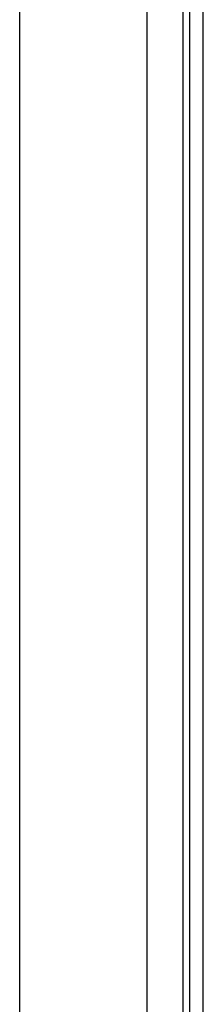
# Model space of a CAD drawing. Header units: inches. Extents: x 11 to 342, y 26 to 169.
# Tile 85 of 218: x 81.421 to 82.323, y 102.443 to 107.283. Entities that reach past the tile are written whole.
import ezdxf

# ---------------------------------------------------------------- set-up
doc = ezdxf.new("R2010")
doc.units = ezdxf.units.IN
doc.header["$MEASUREMENT"] = 0
doc.layers.add('Visible Edges(ANSI)', color=7, linetype='Continuous', lineweight=25)
doc.layers.add('Visible Tangent Edges(ANSI)', color=7, linetype='Continuous', lineweight=25)

msp = doc.modelspace()

# ---------------------------------------------------------------- linework, layer by layer
at = {"layer": 'Visible Edges(ANSI)'}
for p, q in [((82.2554, 116.8629), (82.2554, 80.2599)), ((82.3234, 80.2599), (82.3234, 116.8629)), ((81.4209, 98.8868), (81.4209, 116.2579)), ((82.0459, 116.2579), (82.0459, 98.7247))]:
    msp.add_line(p, q, dxfattribs=at)
at = {"layer": 'Visible Tangent Edges(ANSI)'}
msp.add_line((82.2244, 80.1429), (82.2244, 116.8629), dxfattribs=at)

doc.saveas('drawing.dxf')
